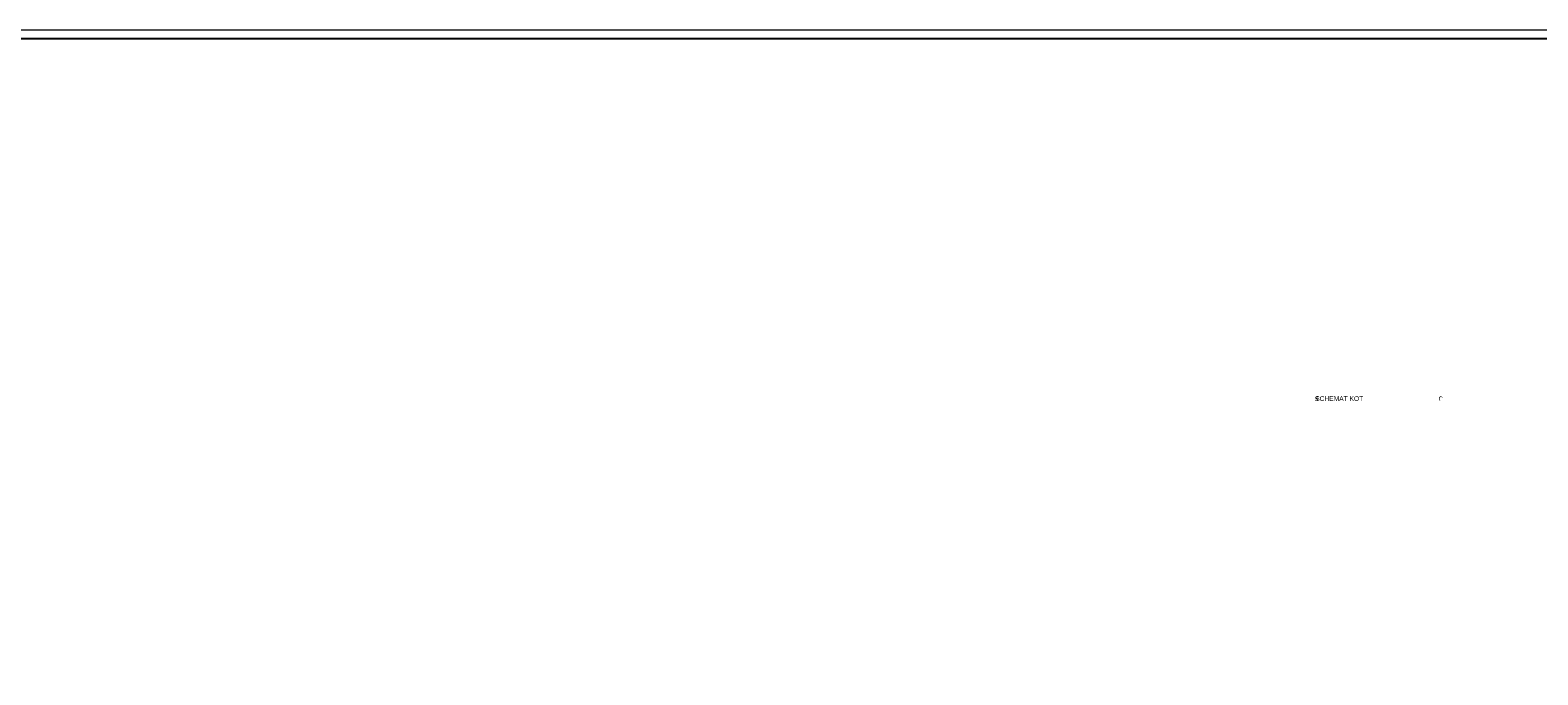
# Model space of a CAD drawing. Header units: millimetres. Extents: x -283 to 124139, y -3891 to 5906.
# Tile 27 of 55: x 510 to 907, y -2574 to -2404. Entities that reach past the tile are written whole.
import ezdxf

# ---------------------------------------------------------------- set-up
doc = ezdxf.new("R2010")
doc.units = ezdxf.units.MM
doc.header["$LTSCALE"] = 20
doc.header["$MEASUREMENT"] = 0
doc.layers.get('0').update_dxf_attribs({"color": 252, "linetype": 'CONTINUOUS'})

msp = doc.modelspace()

# ---------------------------------------------------------------- hatches: boundary and pattern name
h = msp.add_hatch(color=7)
h.dxf.hatch_style = 2
h.paths.add_polyline_path([(848.59, -2500.44), (848.59, -2500.53), (848.59, -2500.62), (848.59, -2500.44), (848.42, -2500.44), (848.17, -2500.55), (848.06, -2500.8), (848.09, -2500.97), (848.24, -2501.15), (848.42, -2501.15), (848.42, -2501.24), (848.42, -2501.32), (848.57, -2501.35), (848.59, -2501.5), (848.57, -2501.66), (848.42, -2501.68), (848.31, -2501.67), (848.24, -2501.63), (848.17, -2501.53), (848.06, -2501.32), (848.06, -2501.68), (848.24, -2501.68), (848.42, -2501.68), (848.66, -2501.66), (848.77, -2501.5), (848.75, -2501.26), (848.59, -2501.15), (848.42, -2500.97), (848.26, -2500.88), (848.24, -2500.8), (848.26, -2500.64), (848.42, -2500.62), (848.59, -2500.64), (848.77, -2500.8), (848.77, -2500.44)])
h = msp.add_hatch(color=7)
h.dxf.hatch_style = 2
h.paths.add_polyline_path([(881.49, -2500.44), (881.49, -2500.53), (881.49, -2500.62), (881.34, -2500.6), (881.32, -2500.44), (881.16, -2500.44), (880.91, -2500.5), (880.74, -2500.66), (880.64, -2500.89), (880.61, -2501.15), (880.74, -2501.54), (881.14, -2501.68), (881.38, -2501.66), (881.49, -2501.5), (881.38, -2501.66), (881.14, -2501.68), (880.9, -2501.54), (880.79, -2501.15), (880.9, -2500.75), (881.14, -2500.62), (881.27, -2500.62), (881.38, -2500.66), (881.46, -2500.77), (881.49, -2500.97)])

# ---------------------------------------------------------------- linework, layer by layer
at = {"color": 7, "lineweight": 0}
msp.add_lwpolyline([(86.01, -3846.34), (2071.07, -3846.34), (2071.07, -2404.05), (86.01, -2404.05)], close=True, dxfattribs=at)
msp.add_lwpolyline([(-6.12, -2406.32), (-6.12, -3891.32), (2093.88, -3891.32), (2093.88, -2406.32)], close=True)

# ---------------------------------------------------------------- texts
at = {"color": 7, "insert": (848.06, -2500.41), "char_height": 1.267, "attachment_point": 1}
msp.add_mtext('{\\fT3Romans.shxHorz0_663373N0|b0|i0|c0;SCHEMAT KOT}', dxfattribs=at)

doc.saveas('drawing.dxf')
